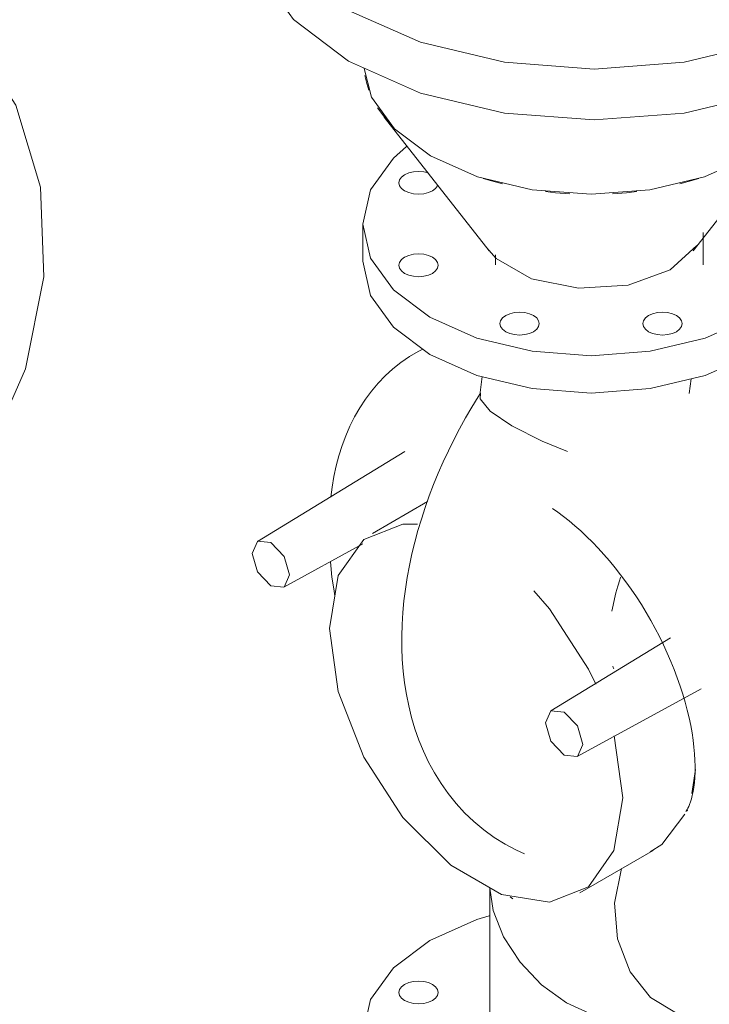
# Model space of a CAD drawing. Header units: metres. Extents: x -54598 to 1827199, y -329446 to -256744.
# Tile 236 of 256: x 197167 to 197500, y -304614 to -304140. Entities that reach past the tile are written whole.
import ezdxf

# ---------------------------------------------------------------- set-up
doc = ezdxf.new("R2010")
doc.units = ezdxf.units.M
for name, color, linetype, lineweight in [('A-GENM', 13, 'Continuous', 20), ('M-EQPM', 7, 'Continuous', 20), ('P-PIPE', 7, 'Continuous', 20)]:
    doc.layers.add(name, color=color, linetype=linetype, lineweight=lineweight)

# ---------------------------------------------------------------- blocks, each defined once
blk = doc.blocks.new('ìáß_ß_Stratos_GIGA_Wilo - Stratos GIGA 100_3-33_22-V276-aks33')
at = {"layer": 'A-GENM', "color": 1}
for p, q in [((19494.25, -9342.87), (19467.66, -9358.22)), ((19588.38, -9485.65), (19584.26, -9455.81)), ((19621.66, -9483.62), (19623.44, -9472.04)), ((19567.66, -9531.43), (19603.02, -9511.01)), ((19524.23, -9529.03), (19524.23, -9611.06)), ((19534.08, -9533.32), (19535.38, -9534.36))]:
    blk.add_line(p, q, dxfattribs=at)
for points in [[(19447.62, -9340.66, 0), (19448.25, -9335.81, 0), (19449.14, -9330.69, 0), (19450.24, -9325.65, 0), (19451.55, -9320.7, 0), (19453.09, -9315.86, 0), (19454.85, -9311.13, 0), (19456.84, -9306.52, 0), (19459.07, -9302.04, 0), (19461.54, -9297.71, 0), (19464.26, -9293.54, 0), (19467.22, -9289.55, 0), (19470.42, -9285.76, 0), (19473.86, -9282.18, 0), (19477.52, -9278.84, 0), (19481.41, -9275.76, 0), (19485.5, -9272.95, 0), (19489.78, -9270.42, 0), (19491.9, -9269.36, 0)], [(19618.76, -9492.19, 0), (19618.8, -9492.15, 0), (19618.92, -9491.99, 0), (19619.13, -9491.7, 0), (19619.41, -9491.25, 0), (19619.76, -9490.63, 0), (19620.15, -9489.81, 0), (19620.58, -9488.8, 0), (19621.02, -9487.57, 0), (19621.46, -9486.13, 0), (19621.88, -9484.48, 0), (19622.26, -9482.63, 0), (19622.6, -9480.57, 0), (19622.88, -9478.31, 0), (19623.08, -9475.86, 0), (19623.2, -9473.24, 0), (19623.23, -9470.45, 0), (19623.15, -9467.49, 0), (19622.98, -9464.39, 0), (19622.69, -9461.16, 0), (19622.28, -9457.8, 0), (19621.76, -9454.32, 0), (19621.11, -9450.75, 0), (19620.34, -9447.09, 0), (19619.45, -9443.34, 0), (19618.43, -9439.53, 0), (19617.3, -9435.66, 0), (19616.04, -9431.75, 0), (19614.66, -9427.81, 0), (19613.16, -9423.84, 0), (19611.54, -9419.85, 0), (19609.81, -9415.87, 0), (19607.98, -9411.89, 0), (19606.04, -9407.93, 0), (19603.99, -9404, 0), (19601.86, -9400.11, 0), (19599.63, -9396.27, 0), (19597.31, -9392.48, 0), (19594.92, -9388.75, 0), (19592.45, -9385.11, 0), (19589.91, -9381.54, 0), (19587.32, -9378.07, 0), (19584.67, -9374.7, 0), (19581.97, -9371.43, 0), (19579.24, -9368.28, 0), (19576.48, -9365.25, 0), (19573.69, -9362.36, 0), (19570.9, -9359.59, 0), (19568.1, -9356.97, 0), (19565.32, -9354.5, 0), (19562.55, -9352.18, 0), (19559.81, -9350.01, 0), (19557.11, -9348.01, 0), (19554.46, -9346.17, 0)], [(19489.44, -9353.67, 0), (19482.31, -9353.7, 0), (19463.5, -9361.07, 0), (19451.22, -9378.54, 0), (19446.95, -9404, 0)], [(19447.39, -9371.81, 0), (19447.54, -9373.6, 0), (19448.17, -9379.2, 0), (19448.99, -9384.83, 0), (19449.59, -9388.28, 0)], [(19575.31, -9430.82, 0), (19571.83, -9423.61, 0), (19553.02, -9394.53, 0), (19545.5, -9385.84, 0)], [(19446.95, -9404, 0), (19451.22, -9434.39, 0), (19463.5, -9466.03, 0), (19482.31, -9495.12, 0), (19505.39, -9518.14, 0), (19529.94, -9532.32, 0), (19553.02, -9535.95, 0), (19571.83, -9528.58, 0), (19584.11, -9511.11, 0), (19588.38, -9485.65, 0)], [(19619.23, -9491.85, 0), (19619.43, -9491.74, 0), (19619.61, -9491.66, 0), (19619.73, -9491.62, 0)], [(19619.77, -9491.61, 0), (19619.71, -9491.62, 0), (19619.51, -9491.65, 0), (19619.32, -9491.67, 0)], [(19601.62, -9511.75, 0), (19607.19, -9508.17, 0), (19618.27, -9493.52, 0)], [(19587.67, -9519.68, 0), (19584.41, -9536.34, 0), (19585.89, -9553.64, 0), (19591.93, -9569.5, 0), (19601.79, -9581.94, 0), (19614.32, -9589.52, 0), (19627.96, -9591.3, 0)], [(19599.23, -9592.74, 0), (19587.17, -9593.22, 0), (19574.23, -9590.38, 0), (19561.29, -9584.41, 0), (19549.23, -9575.71, 0), (19538.88, -9564.89, 0), (19530.93, -9552.68, 0), (19525.94, -9539.91, 0), (19524.27, -9529.11, 0)]]:
    blk.add_polyline3d(points, dxfattribs=at)
at = {"layer": 'M-EQPM', "color": 1}
for p, q in [((19499.09, -9190.58), (19498.14, -9191.9)), ((19463.07, -9209.04), (19463.07, -9227.01)), ((19627.07, -9228.66), (19627.07, -9213.14)), ((19527.07, -9223.93), (19527.07, -9228.66)), ((19520.6, -9282.61), (19519.43, -9291.6)), ((19620.37, -9290.78), (19621.3, -9283.62)), ((19412.22, -9362.04), (19483.34, -9318.72)), ((19418.67, -9362.62), (19412.3, -9361.99)), ((19463.05, -9363.24), (19424.95, -9384.09)), ((19418.67, -9383.41), (19424.95, -9384.09)), ((19611.39, -9408.56), (19553.64, -9443.69)), ((19626.2, -9433.05), (19566.37, -9465.74)), ((19560.09, -9444.27), (19553.72, -9443.64)), ((19560.09, -9465.06), (19566.37, -9465.74))]:
    blk.add_line(p, q, dxfattribs=at)
for points in [[(19484.07, -9171.72, 0), (19477.8, -9177.29, 0), (19466.81, -9192.61, 0), (19463.07, -9209.04, 0), (19466.81, -9225.48, 0), (19477.8, -9240.8, 0), (19495.28, -9253.95, 0), (19518.07, -9264.04, 0), (19544.6, -9270.39, 0), (19573.07, -9272.55, 0), (19601.54, -9270.39, 0), (19628.07, -9264.04, 0), (19650.85, -9253.95, 0)], [(19481.69, -9186.42, 0), (19483.2, -9185.28, 0), (19485.17, -9184.41, 0), (19487.46, -9183.86, 0), (19489.92, -9183.67, 0), (19492.38, -9183.86, 0), (19494.67, -9184.41, 0)], [(19498.14, -9191.9, 0), (19496.63, -9193.04, 0), (19494.67, -9193.91, 0), (19492.38, -9194.46, 0), (19489.92, -9194.64, 0), (19487.46, -9194.46, 0), (19485.17, -9193.91, 0), (19483.2, -9193.04, 0), (19481.69, -9191.9, 0), (19480.74, -9190.58, 0), (19480.42, -9189.16, 0), (19480.74, -9187.74, 0), (19481.69, -9186.42, 0)], [(19650.85, -9271.91, 0), (19628.07, -9282.01, 0), (19601.54, -9288.35, 0), (19573.07, -9290.51, 0), (19544.6, -9288.35, 0), (19518.07, -9282.01, 0), (19495.28, -9271.91, 0), (19477.8, -9258.76, 0), (19466.81, -9243.44, 0), (19463.07, -9227.01, 0)], [(19498.14, -9231.67, 0), (19496.63, -9232.81, 0), (19494.67, -9233.68, 0), (19492.38, -9234.23, 0), (19489.92, -9234.41, 0), (19487.46, -9234.23, 0), (19485.17, -9233.68, 0), (19483.2, -9232.81, 0), (19481.69, -9231.67, 0), (19480.74, -9230.35, 0), (19480.42, -9228.93, 0), (19480.74, -9227.51, 0), (19481.69, -9226.18, 0)], [(19481.69, -9226.18, 0), (19483.2, -9225.05, 0), (19485.17, -9224.18, 0), (19487.46, -9223.63, 0), (19489.92, -9223.44, 0), (19492.38, -9223.63, 0), (19494.67, -9224.18, 0), (19496.63, -9225.05, 0), (19498.14, -9226.18, 0), (19499.09, -9227.51, 0), (19499.42, -9228.93, 0), (19499.09, -9230.35, 0), (19498.14, -9231.67, 0)], [(19543.37, -9261.8, 0), (19541.08, -9262.35, 0), (19538.62, -9262.53, 0), (19536.17, -9262.35, 0), (19533.87, -9261.8, 0), (19531.91, -9260.93, 0), (19530.4, -9259.79, 0), (19529.45, -9258.47, 0), (19529.12, -9257.05, 0), (19529.45, -9255.63, 0), (19530.4, -9254.31, 0), (19531.91, -9253.17, 0), (19533.87, -9252.3, 0)], [(19533.87, -9252.3, 0), (19536.17, -9251.75, 0), (19538.62, -9251.56, 0), (19541.08, -9251.75, 0), (19543.37, -9252.3, 0), (19545.34, -9253.17, 0), (19546.85, -9254.31, 0), (19547.8, -9255.63, 0), (19548.12, -9257.05, 0), (19547.8, -9258.47, 0), (19546.85, -9259.79, 0), (19545.34, -9260.93, 0), (19543.37, -9261.8, 0)], [(19612.26, -9261.8, 0), (19609.97, -9262.35, 0), (19607.51, -9262.53, 0), (19605.05, -9262.35, 0), (19602.76, -9261.8, 0), (19600.79, -9260.93, 0), (19599.28, -9259.79, 0), (19598.33, -9258.47, 0), (19598.01, -9257.05, 0), (19598.33, -9255.63, 0), (19599.28, -9254.31, 0), (19600.79, -9253.17, 0), (19602.76, -9252.3, 0)], [(19602.76, -9252.3, 0), (19605.05, -9251.75, 0), (19607.51, -9251.56, 0), (19609.97, -9251.75, 0), (19612.26, -9252.3, 0), (19614.23, -9253.17, 0), (19615.74, -9254.31, 0), (19616.68, -9255.63, 0), (19617.01, -9257.05, 0), (19616.68, -9258.47, 0), (19615.74, -9259.79, 0), (19614.23, -9260.93, 0), (19612.26, -9261.8, 0)], [(19531.66, -9507.99, 0), (19526.37, -9504.69, 0), (19521.34, -9501.04, 0), (19516.58, -9497.07, 0), (19512.13, -9492.82, 0), (19508, -9488.31, 0), (19504.2, -9483.59, 0), (19500.73, -9478.68, 0), (19497.59, -9473.63, 0), (19494.78, -9468.45, 0), (19492.28, -9463.16, 0), (19490.08, -9457.8, 0), (19488.17, -9452.37, 0), (19486.54, -9446.88, 0), (19485.17, -9441.36, 0), (19484.05, -9435.8, 0), (19483.16, -9430.22, 0), (19482.51, -9424.61, 0), (19482.07, -9418.98, 0), (19481.85, -9413.34, 0), (19481.82, -9407.69, 0), (19481.99, -9402.04, 0), (19482.34, -9396.37, 0), (19482.87, -9390.71, 0), (19483.58, -9385.04, 0), (19484.46, -9379.38, 0), (19485.51, -9373.72, 0), (19486.72, -9368.08, 0), (19488.08, -9362.44, 0), (19489.6, -9356.83, 0), (19491.27, -9351.23, 0), (19493.09, -9345.66, 0), (19495.05, -9340.12, 0), (19497.15, -9334.61, 0), (19499.39, -9329.14, 0), (19501.77, -9323.71, 0), (19504.28, -9318.33, 0), (19506.91, -9313, 0), (19509.67, -9307.73, 0), (19512.56, -9302.52, 0), (19515.56, -9297.38, 0), (19518.69, -9292.31, 0), (19519.82, -9290.53, 0)], [(19519.82, -9290.53, 0), (19519.64, -9293.29, 0), (19524.37, -9299.21, 0), (19534.8, -9306.39, 0)], [(19534.8, -9306.39, 0), (19549.55, -9313.75, 0), (19561.66, -9318.61, 0)], [(19412.22, -9362.04, 0), (19409.67, -9367.82, 0), (19412.3, -9376.69, 0), (19418.67, -9383.41, 0)], [(19425.04, -9384.04, 0), (19427.67, -9378.21, 0), (19425.04, -9369.34, 0), (19418.67, -9362.62, 0)], [(19583.13, -9395.65, 0), (19583.68, -9392.76, 0), (19584.33, -9389.79, 0), (19585.09, -9386.74, 0), (19585.94, -9383.64, 0), (19586.9, -9380.48, 0), (19587.32, -9379.2, 0)], [(19584.06, -9423.38, 0), (19583.93, -9423.15, 0), (19583.75, -9422.75, 0), (19583.51, -9422.16, 0)], [(19553.64, -9443.69, 0), (19551.09, -9449.47, 0), (19553.72, -9458.34, 0), (19560.09, -9465.06, 0)], [(19566.46, -9465.69, 0), (19569.1, -9459.86, 0), (19566.46, -9450.99, 0), (19560.09, -9444.27, 0)], [(19531.66, -9507.99, 0), (19537.16, -9510.92, 0), (19540.94, -9512.61, 0)], [(19523.94, -9542.51, 0), (19518.07, -9544.33, 0), (19495.28, -9554.42, 0)], [(19495.28, -9554.42, 0), (19477.8, -9567.57, 0), (19466.81, -9582.89, 0), (19463.07, -9599.33, 0), (19466.81, -9615.77, 0), (19477.8, -9631.08, 0), (19483.31, -9636.03, 0)], [(19498.14, -9582.19, 0), (19496.63, -9583.32, 0), (19494.67, -9584.19, 0), (19492.38, -9584.74, 0), (19489.92, -9584.93, 0), (19487.46, -9584.74, 0), (19485.17, -9584.19, 0), (19483.2, -9583.32, 0), (19481.69, -9582.19, 0), (19480.74, -9580.86, 0), (19480.42, -9579.44, 0), (19480.74, -9578.02, 0), (19481.69, -9576.7, 0)], [(19481.69, -9576.7, 0), (19483.2, -9575.56, 0), (19485.17, -9574.69, 0), (19487.46, -9574.15, 0), (19489.92, -9573.96, 0), (19492.38, -9574.15, 0), (19494.67, -9574.69, 0), (19496.63, -9575.56, 0), (19498.14, -9576.7, 0), (19499.09, -9578.02, 0), (19499.42, -9579.44, 0), (19499.09, -9580.86, 0), (19498.14, -9582.19, 0)]]:
    blk.add_polyline3d(points, dxfattribs=at)
blk = doc.blocks.new('ADSK_СтальСварка_Переход_ГОСТ173781 - Исполнение 2-V277-aks33')
at = {"layer": 'P-PIPE', "color": 1}
for p, q in [((19473.35, -9157.59), (19523.89, -9221.92)), ((19622.24, -9221.92), (19672.79, -9157.59)), ((19624.04, -9219.34), (19611.25, -9231.09))]:
    blk.add_line(p, q, dxfattribs=at)
for points in [[(19464.05, -9137.4, 0), (19464.91, -9141.37, 0), (19465.94, -9144.57, 0)], [(19680.32, -9144.21, 0), (19681.22, -9141.37, 0), (19682.08, -9137.4, 0)], [(19470.07, -9152.94, 0), (19475.5, -9160.18, 0), (19476.7, -9161.49, 0)], [(19669.43, -9161.49, 0), (19670.63, -9160.18, 0), (19676.06, -9152.94, 0)], [(19521.07, -9187.11, 0), (19523.35, -9187.8, 0), (19530.3, -9189.68, 0)], [(19615.83, -9189.68, 0), (19622.78, -9187.8, 0), (19625.06, -9187.11, 0)], [(19551.06, -9193.41, 0), (19555.94, -9193.92, 0), (19562.8, -9194.42, 0)], [(19583.33, -9194.42, 0), (19590.2, -9193.92, 0), (19595.07, -9193.41, 0)], [(19611.25, -9231.09, 0), (19590.9, -9238.47, 0), (19567.02, -9240.02, 0), (19544.34, -9235.44, 0), (19527.34, -9225.63, 0), (19522.74, -9220.34, 0)]]:
    blk.add_polyline3d(points, dxfattribs=at)
blk = doc.blocks.new('VM_Фланец_ГОСТ 332591 - VM_Фланец_ГОСТ 33259-2015 2-V283-aks33')
at = {"layer": 'P-PIPE'}
blk.add_line((19407.12, -9037.66), (19407.12, -9062.15), dxfattribs=at)
for points in [[(19417.13, -9004.76, 0), (19412.83, -9012.63, 0), (19407.12, -9037.66, 0), (19412.83, -9062.69, 0), (19429.56, -9086.01, 0), (19456.18, -9106.04, 0), (19490.87, -9121.41, 0), (19531.27, -9131.07, 0), (19574.62, -9134.37, 0), (19617.97, -9131.07, 0), (19658.37, -9121.41, 0), (19691.08, -9107.16, 0)], [(19689.33, -9132.61, 0), (19658.37, -9145.9, 0), (19617.97, -9155.57, 0), (19574.62, -9158.86, 0), (19531.27, -9155.57, 0), (19490.87, -9145.9, 0), (19456.18, -9130.54, 0), (19429.56, -9110.51, 0), (19412.83, -9087.18, 0), (19407.12, -9062.15, 0)]]:
    blk.add_polyline3d(points, dxfattribs=at)
blk = doc.blocks.new('Tecofi_F4240NA_Dn125_400_Фильтр сетчатый - Фильтр сетчатый-672984-aks33')
at = {"layer": 'P-PIPE', "color": 5}
blk.add_polyline3d([(19244.94, -9094.95, 0), (19274.4, -9118.94, 0), (19295.81, -9151.77, 0), (19307.7, -9191.21, 0), (19309.26, -9234.56, 0), (19300.4, -9278.87, 0), (19281.7, -9321.13, 0), (19254.46, -9358.45, 0), (19220.51, -9388.28, 0), (19182.19, -9408.6, 0), (19142.09, -9418.02, 0), (19102.95, -9415.9, 0), (19069.65, -9403.62, 0)], dxfattribs=at)
blk = doc.blocks.new('asfdf')
at = {"layer": 'P-PIPE', "color": 1}
for points in [[(432414, 81828.95, 0), (432396.6, 81842.04, 0), (432385.66, 81857.29, 0), (432382.02, 81871.04, 0)], [(432568.86, 81828.95, 0), (432546.18, 81818.9, 0), (432519.77, 81812.58, 0), (432491.43, 81810.43, 0), (432463.09, 81812.58, 0), (432436.68, 81818.9, 0), (432414, 81828.95, 0)]]:
    blk.add_polyline3d(points, dxfattribs=at)
at = {"layer": 'M-EQPM', "color": 1}
blk.add_blockref('ìáß_ß_Stratos_GIGA_Wilo - Stratos GIGA 100_3-33_22-V276-aks33', (412918.36, 91005.12), dxfattribs=at)
at = {"layer": 'P-PIPE', "color": 5}
blk.add_blockref('Tecofi_F4240NA_Dn125_400_Фильтр сетчатый - Фильтр сетчатый-672984-aks33', (412918.36, 91005.12), dxfattribs=at)
at = {"layer": 'P-PIPE'}
blk.add_blockref('VM_Фланец_ГОСТ 332591 - VM_Фланец_ГОСТ 33259-2015 2-V283-aks33', (412918.36, 91005.12), dxfattribs=at)
at = {"layer": 'P-PIPE', "color": 1}
blk.add_blockref('ADSK_СтальСварка_Переход_ГОСТ173781 - Исполнение 2-V277-aks33', (412918.36, 91005.12), dxfattribs=at)

msp = doc.modelspace()

# ---------------------------------------------------------------- block references
at = {"color": 5, "lineweight": 30}
msp.add_blockref('asfdf', (-235048.77, -386034.09), dxfattribs=at)

doc.saveas('drawing.dxf')
